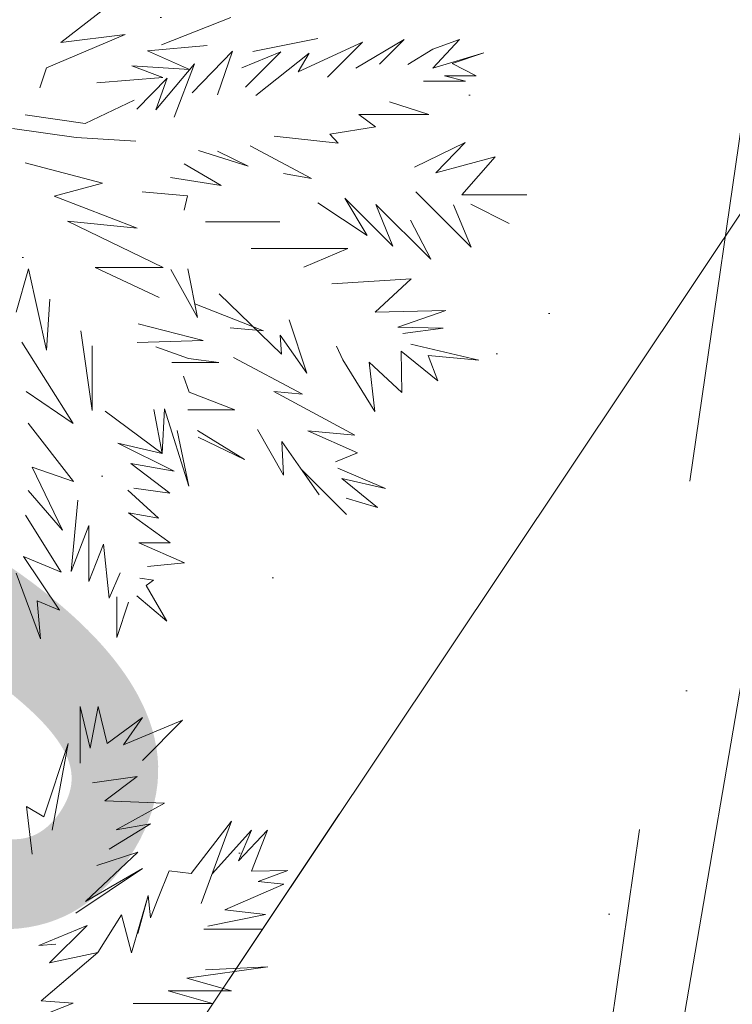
# Model space of a CAD drawing. Header units: millimetres. Extents: x 6487905018 to 6488192500, y 5882180700 to 5882375224.
# Tile 155 of 256: x 6488052832 to 6488053843, y 5882256474 to 5882257872. Entities that reach past the tile are written whole.
import ezdxf
from ezdxf.xclip import XClip

# ---------------------------------------------------------------- set-up
doc = ezdxf.new("R2010")
doc.units = ezdxf.units.MM
doc.header["$MEASUREMENT"] = 0
doc.header["$XCLIPFRAME"] = 2
for name, pattern in [('L_0_09', [2500, 2000, -500]), ('Przerywana', [2400, 1200, -1200]), ('Wipeout_Contour', [1000, 0, -1000])]:
    doc.linetypes.add(name, pattern=pattern)
for name, color, linetype, lineweight in [('drzewa_Nr_pióra__154', 94, 'Continuous', 5), ('linie plan_Nr_pióra__2', 160, 'Continuous', 25), ('przewod_telekomunikacyjny__linia__Nr_pióra__1', 7, 'Continuous', 0), ('teren zielony_Nr_pióra__157', 93, 'Continuous', 0), ('Wymiarowanie_Nr_pióra__1', 7, 'Continuous', 0), ('Zamość 06.10._2_przewod_elektroenergetyczny___projektowany_lub_w_budowie__linia____ob__projektowany_Nr_pióra__1', 7, 'Continuous', 0), ('Zamość 06.10._2_przewod_elektroenergetyczny__linia__Nr_pióra__1', 7, 'Continuous', 0)]:
    doc.layers.add(name, color=color, linetype=linetype, lineweight=lineweight)
for name, color, linetype in [('Mapa cyfrowa', 7, 'Continuous'), ('przewod_telekomunikacyjny__linia_', 7, 'Continuous'), ('Wymiarowanie', 7, 'Continuous'), ('Zamość 06.10._2_Mapa cyfrowa', 7, 'Continuous')]:
    doc.layers.add(name, color=color, linetype=linetype)
doc.styles.add('GENERATED_STYLE_2', font='txt')
doc.dimstyles.new('GENERATED_STYLE__1', dxfattribs={"dimtxt": 750, "dimasz": 570, "dimexe": 0.18, "dimexo": 0, "dimgap": 0.09, "dimtad": 1, "dimlfac": 0.001, "dimzin": 0, "dimdsep": 46, "dimtxsty": 'GENERATED_STYLE_2', "dimblk": 'ARROWHEAD_11', "dimblk1": 'ARROWHEAD_11', "dimblk2": 'ARROWHEAD_11', "dimcen": 0.09, "dimclrd": 7, "dimclre": 7, "dimclrt": 7, "dimazin": 0, "dimtfac": 1, "dimtdec": 4, "dimtmove": 2, "dimatfit": 3, "dimfxl": 0, "dimtolj": 1, "dimtzin": 0, "dimarcsym": 0})
doc.dimstyles.new('GENERATED_STYLE__9', dxfattribs={"dimtxt": 750, "dimasz": 917.874396, "dimexe": 0.18, "dimexo": 40, "dimgap": 0.09, "dimtad": 1, "dimdec": 0, "dimlfac": 0.1, "dimzin": 0, "dimdsep": 46, "dimtxsty": 'GENERATED_STYLE_2', "dimblk": 'ARROWHEAD_5', "dimblk1": 'ARROWHEAD_5', "dimblk2": 'ARROWHEAD_5', "dimcen": 0.09, "dimclrd": 7, "dimclre": 7, "dimclrt": 7, "dimazin": 0, "dimtfac": 1, "dimtdec": 4, "dimtmove": 2, "dimatfit": 3, "dimfxl": 0, "dimtolj": 1, "dimtzin": 0, "dimarcsym": 0})

# ---------------------------------------------------------------- blocks, each defined once
blk = doc.blocks.new('Rysunek_1_2')
at = {"color": 254, "linetype": 'Wipeout_Contour', "lineweight": 0, "ltscale": 70061284114.24681}
blk.add_wipeout([(6487915525.867126, 5882181505.900702), (6488146644.289524, 5882181505.900702), (6488146644.289524, 5882373115.540435), (6488107628.768834, 5882373115.540435), (6488107628.768834, 5882320263.490532), (6488101226.436201, 5882320263.490532), (6488101226.436201, 5882373115.540435), (6487915525.867126, 5882373115.540435)], dxfattribs=at).dxf.layer = 'Zamość 06.10._2_Mapa cyfrowa'
at = {"layer": 'Zamość 06.10._2_przewod_elektroenergetyczny___projektowany_lub_w_budowie__linia____ob__projektowany_Nr_pióra__1', "linetype": 'L_0_09', "flags": 128}
blk.add_lwpolyline([(6488054460, 5882297950), (6488056220, 5882299210), (6488059670, 5882297960), (6488052560, 5882248750), (6488032030.000001, 5882244930), (6488029080, 5882261360), (6488026000, 5882260550)], dxfattribs=at)
at = {"layer": 'Zamość 06.10._2_przewod_elektroenergetyczny__linia__Nr_pióra__1', "linetype": 'Continuous', "flags": 128}
blk.add_lwpolyline([(6488054980.000001, 5882298910), (6488055180, 5882298890), (6488060430, 5882297540), (6488057790, 5882279980.000001), (6488053320.000001, 5882253790), (6488052630, 5882246510), (6488043490.000001, 5882243780), (6488042680, 5882243610), (6488042060, 5882243190.000001)], dxfattribs=at)
blk = doc.blocks.new('*D48', base_point=(6488045394.921593, 5882250647.102998))
at = {"layer": 'Wymiarowanie_Nr_pióra__1', "linetype": 'Continuous'}
for points in [[(6488036623.110794, 5882257396.875629), (6488036611.692724, 5882257454.278144), (6488036579.176811, 5882257502.941647), (6488036530.513309, 5882257535.45756), (6488036473.110794, 5882257546.875629), (6488036415.70828, 5882257535.45756), (6488036367.044777, 5882257502.941647), (6488036334.528864, 5882257454.278144), (6488036323.110794, 5882257396.875629), (6488036334.528864, 5882257339.473115), (6488036367.044777, 5882257290.809612), (6488036415.70828, 5882257258.293699), (6488036473.110794, 5882257246.875629), (6488036530.513309, 5882257258.293699), (6488036579.176811, 5882257290.809612), (6488036611.692724, 5882257339.473115)], [(6488054863.783208, 5882254479.44625), (6488054852.365138, 5882254536.848765), (6488054819.849225, 5882254585.512267), (6488054771.185722, 5882254618.02818), (6488054713.783208, 5882254629.44625), (6488054656.380693, 5882254618.02818), (6488054607.717191, 5882254585.512267), (6488054575.201278, 5882254536.848765), (6488054563.783208, 5882254479.44625), (6488054575.201278, 5882254422.043736), (6488054607.717191, 5882254373.380233), (6488054656.380693, 5882254340.86432), (6488054713.783208, 5882254329.44625), (6488054771.185722, 5882254340.86432), (6488054819.849225, 5882254373.380233), (6488054852.365138, 5882254422.043736)]]:
    blk.add_hatch(color=256, dxfattribs=at).paths.add_polyline_path(points)
for p, q in [((6488036561.948439, 5882257952.316106), (6488036496.800833, 5882257544.99309)), ((6488036324.993334, 5882257420.565668), (6488036176.875874, 5882257444.255706)), ((6488054565.665748, 5882254503.136289), (6488036621.228254, 5882257373.185591)), ((6488036449.420755, 5882257248.758169), (6488036384.273149, 5882256841.435153)), ((6488054802.620852, 5882255034.886726), (6488054737.473247, 5882254627.56371)), ((6488055010.018128, 5882254432.066174), (6488054861.900668, 5882254455.756211)), ((6488054690.093169, 5882254331.32879), (6488054624.945563, 5882253924.005774))]:
    blk.add_line(p, q, dxfattribs=at)
for centre in [(6488036473.110794, 5882257396.875629), (6488054713.783208, 5882254479.44625)]:
    blk.add_circle(centre, 150, dxfattribs=at)
at = {"layer": 'Wymiarowanie_Nr_pióra__1', "insert": (6488043336.663181, 5882256451.019419), "char_height": 750, "attachment_point": 7, "rotation": 350.913025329, "style": 'GENERATED_STYLE_2'}
blk.add_mtext('\\A1;{\\fArial|b1|i0|c238|p38;18,47}', dxfattribs=at)
blk = doc.blocks.new('ARROWHEAD_11')
at = {"color": 0, "linetype": 'Continuous', "lineweight": 0}
blk.add_line((0, 0), (-1, 0), dxfattribs=at)
at = {"color": 0, "linetype": 'Continuous', "lineweight": 0, "const_width": 0.25, "flags": 128}
blk.add_lwpolyline([(-0.125, 0, 1), (0.125, 0, 1)], format="xyb", close=True, dxfattribs=at)
blk = doc.blocks.new('*D77', base_point=(6488045394.921593, 5882250647.102998))
at = {"layer": 'przewod_telekomunikacyjny__linia__Nr_pióra__1', "linetype": 'Continuous'}
blk.add_hatch(color=256, dxfattribs=at).paths.add_polyline_path([(6488057351.020344, 5882262834.607491), (6488056625.094238, 5882262197.391973), (6488057040.957753, 5882261919.79958)])
for p, q in [((6488057351.020344, 5882262834.607491), (6488056625.094238, 5882262197.391973)), ((6488057351.020344, 5882262834.607491), (6488057040.957753, 5882261919.79958)), ((6488057040.957753, 5882261919.79958), (6488056625.094238, 5882262197.391973)), ((6488056833.025996, 5882262058.595777), (6488046247.324568, 5882246200.066916)), ((6488046247.324568, 5882246200.066916), (6488053285.437386, 5882256743.923269)), ((6488049023.248511, 5882250108.702061), (6488049023.248511, 5882250608.702061)), ((6488048773.248511, 5882250358.702061), (6488049273.248511, 5882250358.702061))]:
    blk.add_line(p, q, dxfattribs=at)
at = {"layer": 'przewod_telekomunikacyjny__linia__Nr_pióra__1', "insert": (6488051112.822264, 5882253874.06099), "char_height": 750, "attachment_point": 7, "rotation": 56.276556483, "style": 'GENERATED_STYLE_2'}
blk.add_mtext('\\A1;{\\fArial|b1|i0|c238|p38;R 1\xa0500}', dxfattribs=at)
blk = doc.blocks.new('ARROWHEAD_5')
at = {"color": 0, "linetype": 'Continuous', "lineweight": 0}
blk.add_line((0, 0), (-1, 0), dxfattribs=at)
blk.add_solid([(-1, 0.2679), (0, 0), (-1, -0.2679), (-1, 0.2679)], dxfattribs=at)

msp = doc.modelspace()

# ---------------------------------------------------------------- block references
at = {"layer": 'Mapa cyfrowa', "color": 22, "linetype": 'Continuous', "lineweight": 5}
ref = msp.add_blockref('Rysunek_1_2', (0, 0), dxfattribs=at)
XClip(ref).set_block_clipping_path([(6487915525.8671264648, 5882181505.9007024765), (6488146644.2895231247, 5882181505.9007024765), (6488146644.2895231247, 5882373115.5404348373), (6488107628.7688331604, 5882373115.5404348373), (6488107628.7688331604, 5882320263.4905319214), (6488101226.4362001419, 5882320263.4905319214), (6488101226.4362001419, 5882373115.5404348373), (6487915525.8671264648, 5882373115.5404348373)])

# ---------------------------------------------------------------- next in the draw order: hatches: boundary and pattern name
at = {"layer": 'teren zielony_Nr_pióra__157', "linetype": 'Continuous'}
h = msp.add_hatch(dxfattribs=at)
h.set_pattern_fill('płyty_kamienne', color=256, style=0, pattern_type=2)
h.set_pattern_definition([(45, (6488045394.9, 5882252147.1), (-477.297, 477.297), [0, -450, 0, -675]), (110, (6488046894.9, 5882252147.1), (634.293, 230.864), [0, -330, 0, -570])])
h.paths.add_polyline_path([(6488047566.699059, 5882255932.5327), (6488045555.029326, 5882243354.950158), (6488046140.947524, 5882232527.375745, 0.2070569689), (6488048206.599371, 5882228254.370432, 0.0243137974), (6488049407.91275, 5882227454.239101, 0.0023663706), (6488049528.889167, 5882227382.669014), (6488050419.958063, 5882227639.987889), (6488050422.409745, 5882227655.31354), (6488050730.000001, 5882229610.000001), (6488051058.251553, 5882231630.009551), (6488051118.989788, 5882232009.688929), (6488053911.431513, 5882249465.456784), (6488055989.23284, 5882262453.952582), (6488056194.365236, 5882263736.503895), (6488052143.069927, 5882263733.65154), (6488050824.942152, 5882255492.308228, 0.0532631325)])

# ---------------------------------------------------------------- next in the draw order: linework, layer by layer
at = {"layer": 'drzewa_Nr_pióra__154', "linetype": 'Continuous'}
for p, q in [((6488052890.492292, 5882257839.787417), (6488052965.505826, 5882257897.807575)), ((6488053033.395718, 5882257836.601438), (6488053131.50404, 5882257875.032421)), ((6488052981.596752, 5882257851.058001), (6488052870.133772, 5882257803.605495)), ((6488052890.492292, 5882257839.787417), (6488052981.596752, 5882257851.058001)), ((6488053162.804806, 5882257827.023497), (6488053255.129241, 5882257845.348386)), ((6488053318.636625, 5882257840.220762), (6488053227.052131, 5882257798.079243)), ((6488053268.802011, 5882257790.386148), (6488053318.636625, 5882257840.220762)), ((6488053377.679809, 5882257844.012527), (6488053308.886374, 5882257803.386482)), ((6488053342.470572, 5882257808.803288), (6488053377.679809, 5882257844.012527)), ((6488053418.305853, 5882257803.386482), (6488053456.130581, 5882257844.103855)), ((6488053456.130581, 5882257844.103855), (6488053418.393635, 5882257830.069797)), ((6488053013.314012, 5882257828.022034), (6488053098.121646, 5882257835.527198)), ((6488053072.722445, 5882257801.356607), (6488053013.314012, 5882257828.022034)), ((6488053076.625659, 5882257768.473475), (6488053134.092887, 5882257827.489018)), ((6488053134.092887, 5882257827.489018), (6488053112.798004, 5882257765.468842)), ((6488053202.753779, 5882257826.375783), (6488053147.197194, 5882257803.985792)), ((6488053152.451183, 5882257776.495733), (6488053202.753779, 5882257826.375783)), ((6488053242.899561, 5882257824.759141), (6488053166.966063, 5882257764.38548)), ((6488053227.052131, 5882257798.079243), (6488053242.899561, 5882257824.759141)), ((6488053418.393635, 5882257830.069797), (6488053382.869888, 5882257808.672393)), ((6488053490.891051, 5882257825.053705), (6488053418.305853, 5882257803.386482)), ((6488053445.741368, 5882257810.014288), (6488053490.891051, 5882257825.053705)), ((6488052870.133772, 5882257803.605495), (6488052860.485445, 5882257775.608248)), ((6488053034.879273, 5882257790.070508), (6488052991.119717, 5882257806.678282)), ((6488052991.119717, 5882257806.678282), (6488053072.722445, 5882257801.356607)), ((6488053080.051059, 5882257809.41218), (6488053025.270078, 5882257744.204044)), ((6488053050.990582, 5882257733.940446), (6488053080.051059, 5882257809.41218)), ((6488053480.057439, 5882257792.534504), (6488053445.741368, 5882257810.014288)), ((6488052941.287365, 5882257782.647524), (6488053034.879273, 5882257790.070508)), ((6488053041.010122, 5882257789.222461), (6488052998.342862, 5882257745.064068)), ((6488053025.270078, 5882257744.204044), (6488053041.010122, 5882257789.222461)), ((6488053404.888639, 5882257784.845218), (6488053464.890383, 5882257784.845218)), ((6488053464.890383, 5882257784.845218), (6488053434.978424, 5882257792.534504)), ((6488053434.978424, 5882257792.534504), (6488053480.057439, 5882257792.534504)), ((6488052994.511362, 5882257757.940845), (6488052924.82993, 5882257724.519753)), ((6488053356.876938, 5882257755.631065), (6488053412.889047, 5882257737.301451)), ((6488052924.82993, 5882257724.519753), (6488052839.563234, 5882257737.21315)), ((6488053412.889047, 5882257737.301451), (6488053313.21982, 5882257737.301451)), ((6488053313.21982, 5882257737.301451), (6488053336.94352, 5882257720.102185)), ((6488052912.124391, 5882257704.825281), (6488052821.492875, 5882257717.780381)), ((6488053336.94352, 5882257720.102185), (6488053272.045044, 5882257709.7924)), ((6488052996.716577, 5882257699.808719), (6488052912.124391, 5882257704.825281)), ((6488053283.771461, 5882257696.808161), (6488053192.972807, 5882257706.988469)), ((6488053272.045044, 5882257709.7924), (6488053283.771461, 5882257696.808161)), ((6488053085.713975, 5882257686.383476), (6488053156.426942, 5882257664.017105)), ((6488053156.426942, 5882257664.017105), (6488053112.798004, 5882257685.300116)), ((6488053158.965218, 5882257693.066989), (6488053246.263257, 5882257646.560618)), ((6488053464.465397, 5882257697.590583), (6488053392.195901, 5882257662.739915)), ((6488053422.621028, 5882257654.669179), (6488053464.465397, 5882257697.590583)), ((6488053506.662478, 5882257677.344142), (6488053422.621028, 5882257654.669179)), ((6488053459.486866, 5882257623.429156), (6488053506.662478, 5882257677.344142)), ((6488052839.713331, 5882257668.951365), (6488052949.386294, 5882257640.056331)), ((6488053118.1137, 5882257636.695397), (6488053065.30093, 5882257667.587691)), ((6488053046.138647, 5882257648.140192), (6488053118.1137, 5882257636.695397)), ((6488053246.263257, 5882257646.560618), (6488053206.229461, 5882257653.649467)), ((6488052949.386294, 5882257640.056331), (6488052880.8368, 5882257621.465587)), ((6488052880.8368, 5882257621.465587), (6488052998.71868, 5882257576.34453)), ((6488053070.110686, 5882257622.263045), (6488053005.702408, 5882257627.922072)), ((6488053065.301236, 5882257601.757333), (6488053070.110686, 5882257622.263045)), ((6488053325.148092, 5882257565.96964), (6488053293.248996, 5882257618.936241)), ((6488053293.248996, 5882257618.936241), (6488053361.765956, 5882257550.419281)), ((6488053393.983278, 5882257627.592559), (6488053472.622699, 5882257548.953138)), ((6488053551.591633, 5882257623.429156), (6488053459.486866, 5882257623.429156)), ((6488053255.059215, 5882257612.196868), (6488053325.148092, 5882257565.96964)), ((6488053361.765956, 5882257550.419281), (6488053337.535961, 5882257609.805264)), ((6488053337.535961, 5882257609.805264), (6488053415.287273, 5882257532.053952)), ((6488053472.622699, 5882257548.953138), (6488053447.83971, 5882257609.271458)), ((6488053472.379889, 5882257610.436375), (6488053526.880598, 5882257582.992918)), ((6488053526.880598, 5882257582.992918), (6488053472.379889, 5882257610.436375)), ((6488053415.287273, 5882257532.053952), (6488053386.825198, 5882257587.543647)), ((6488052998.71868, 5882257576.34453), (6488052899.557281, 5882257585.896672)), ((6488052899.557281, 5882257585.896672), (6488053035.512292, 5882257520.158497)), ((6488053095.560717, 5882257585.239375), (6488053201.144229, 5882257585.239375)), ((6488053297.741911, 5882257547.049594), (6488053160.707991, 5882257547.049594)), ((6488053235.387749, 5882257520.831785), (6488053297.741911, 5882257547.049594)), ((6488052826.674427, 5882257456.725354), (6488052844.502677, 5882257518.608127)), ((6488052844.502677, 5882257518.608127), (6488052870.122594, 5882257402.713703)), ((6488053035.512292, 5882257520.158497), (6488052938.870291, 5882257520.158497)), ((6488052938.870291, 5882257520.158497), (6488053029.697706, 5882257477.851357)), ((6488053084.07768, 5882257449.410342), (6488053046.640324, 5882257517.279021)), ((6488053070.656412, 5882257518.308577), (6488053084.07768, 5882257449.410342)), ((6488053387.60022, 5882257504.366898), (6488053274.775136, 5882257497.199003)), ((6488053336.511037, 5882257457.04942), (6488053387.60022, 5882257504.366898)), ((6488052870.122594, 5882257402.713703), (6488052874.799422, 5882257475.319668)), ((6488053203.682801, 5882257397.193599), (6488053115.008141, 5882257483.04768)), ((6488053178.040071, 5882257430.270697), (6488053080.344584, 5882257468.574229)), ((6488053437.022289, 5882257459.437743), (6488053336.511037, 5882257457.04942)), ((6488053368.543195, 5882257435.462228), (6488053437.022289, 5882257459.437743)), ((6488053092.343664, 5882257416.748528), (6488053000.251701, 5882257440.290015)), ((6488053130.72503, 5882257434.558386), (6488053178.040071, 5882257430.270697)), ((6488053214.622975, 5882257445.958997), (6488053239.37956, 5882257370.042431)), ((6488053433.151811, 5882257434.13438), (6488053368.543195, 5882257435.462228)), ((6488053375.52844, 5882257426.387815), (6488053433.151811, 5882257434.13438)), ((6488052918.620794, 5882257430.216437), (6488052934.56458, 5882257317.162088)), ((6488053239.37956, 5882257370.042431), (6488053201.830753, 5882257424.0847)), ((6488053201.830753, 5882257424.0847), (6488053203.682801, 5882257397.193599)), ((6488052908.010094, 5882257298.790136), (6488052834.722015, 5882257414.508589)), ((6488052934.56458, 5882257317.162088), (6488052934.56458, 5882257408.892445)), ((6488052998.77583, 5882257413.668247), (6488053092.343664, 5882257416.748528)), ((6488053071.340758, 5882257390.877248), (6488053025.172129, 5882257407.520514)), ((6488053290.638251, 5882257388.981085), (6488053281.413394, 5882257408.432755)), ((6488053483.654975, 5882257388.533864), (6488053387.170515, 5882257411.263793)), ((6488053114.799099, 5882257385.226579), (6488053071.340758, 5882257390.877248)), ((6488053233.376893, 5882257340.538183), (6488053135.418359, 5882257392.49208)), ((6488053373.395693, 5882257401.623728), (6488053374.121473, 5882257342.621943)), ((6488053373.395693, 5882257401.623728), (6488053425.247074, 5882257359.329913)), ((6488053425.247074, 5882257359.329913), (6488053411.768329, 5882257395.273237)), ((6488053411.768329, 5882257395.273237), (6488053483.654975, 5882257388.533864)), ((6488053047.717375, 5882257385.226579), (6488053114.799099, 5882257385.226579)), ((6488053335.931692, 5882257315.66445), (6488053290.638251, 5882257388.981085)), ((6488053374.121473, 5882257342.621943), (6488053327.784381, 5882257385.781965)), ((6488053327.784381, 5882257385.781965), (6488053335.931692, 5882257315.66445)), ((6488053072.286144, 5882257343.245242), (6488053064.651239, 5882257365.926625)), ((6488052840.962175, 5882257344.306786), (6488052908.010094, 5882257298.790136)), ((6488053137.307389, 5882257318.213284), (6488053072.286144, 5882257343.245242)), ((6488053307.773846, 5882257282.104059), (6488053192.787167, 5882257344.216425)), ((6488053192.787167, 5882257344.216425), (6488053233.376893, 5882257340.538183)), ((6488053034.344744, 5882257256.416207), (6488052953.285061, 5882257316.226064)), ((6488053022.217255, 5882257318.840824), (6488053034.344744, 5882257256.416207)), ((6488053034.344744, 5882257256.416207), (6488053037.512677, 5882257319.465416)), ((6488053037.512677, 5882257319.465416), (6488053071.785706, 5882257209.615005)), ((6488053070.503886, 5882257318.213284), (6488053137.307389, 5882257318.213284)), ((6488052908.143533, 5882257216.462317), (6488052844.082255, 5882257299.065623)), ((6488053071.785706, 5882257209.615005), (6488053055.313851, 5882257288.726412)), ((6488053150.996268, 5882257247.490764), (6488053084.269178, 5882257288.929169)), ((6488053085.395282, 5882257279.402516), (6488053150.996268, 5882257247.490764)), ((6488053169.239172, 5882257290.350382), (6488053206.415573, 5882257225.237909)), ((6488053311.276611, 5882257257.376399), (6488053240.836402, 5882257288.16993)), ((6488053240.836402, 5882257288.16993), (6488053307.773846, 5882257282.104059)), ((6488052971.29756, 5882257271.115196), (6488053034.344744, 5882257256.416207)), ((6488053051.020817, 5882257231.139374), (6488052971.29756, 5882257271.115196)), ((6488053206.415573, 5882257225.237909), (6488053204.037483, 5882257273.325212)), ((6488053204.037483, 5882257273.325212), (6488053257.046031, 5882257197.675434)), ((6488053279.94872, 5882257244.420472), (6488053311.276611, 5882257257.376399)), ((6488053045.092336, 5882257199.92789), (6488052989.758353, 5882257242.145308)), ((6488052989.758353, 5882257242.145308), (6488053051.020817, 5882257231.139374)), ((6488052892.79008, 5882257147.457972), (6488052849.741965, 5882257236.99442)), ((6488052849.741965, 5882257236.99442), (6488052908.143533, 5882257216.462317)), ((6488053257.046031, 5882257197.675434), (6488053231.97448, 5882257233.455649)), ((6488053231.97448, 5882257233.455649), (6488053295.640442, 5882257169.789687)), ((6488053351.11397, 5882257206.570789), (6488053283.446956, 5882257235.488083)), ((6488053339.881681, 5882257179.613297), (6488053289.277349, 5882257220.600768)), ((6488053289.277349, 5882257220.600768), (6488053351.11397, 5882257206.570789)), ((6488052844.121042, 5882257203.698648), (6488052892.79008, 5882257147.457972)), ((6488053029.166928, 5882257164.447317), (6488052985.358893, 5882257204.16303)), ((6488052993.984371, 5882257207.203957), (6488053045.092336, 5882257199.92789)), ((6488052914.28406, 5882257189.862818), (6488052904.923819, 5882257088.460213)), ((6488053295.370395, 5882257192.766583), (6488053339.881681, 5882257179.613297)), ((6488052890.590138, 5882257087.50853), (6488052840.081659, 5882257168.523778)), ((6488053045.331045, 5882257129.275216), (6488052986.140342, 5882257171.884122)), ((6488052986.140342, 5882257171.884122), (6488053029.166928, 5882257164.447317)), ((6488052904.923819, 5882257088.460213), (6488052929.983681, 5882257153.957394)), ((6488052929.983681, 5882257153.957394), (6488052929.983681, 5882257074.419852)), ((6488052929.983681, 5882257074.419852), (6488052950.906292, 5882257127.498415)), ((6488052950.906292, 5882257127.498415), (6488052958.763311, 5882257050.630022)), ((6488053001.063179, 5882257129.425419), (6488053045.331045, 5882257129.275216)), ((6488053065.81384, 5882257100.987276), (6488053001.063179, 5882257129.425419)), ((6488052888.34368, 5882257033.593545), (6488052837.072291, 5882257109.91719)), ((6488052837.072291, 5882257109.91719), (6488052890.590138, 5882257087.50853)), ((6488053013.263908, 5882257095.814564), (6488053065.81384, 5882257100.987276)), ((6488052826.933496, 5882257086.430886), (6488052861.386189, 5882256993.157306)), ((6488052958.763311, 5882257050.630022), (6488052974.357355, 5882257086.97909)), ((6488053021.989504, 5882257076.420159), (6488053002.257074, 5882257079.229398)), ((6488053011.601854, 5882257068.869529), (6488053021.989504, 5882257076.420159)), ((6488053040.647305, 5882257018.258409), (6488053011.601854, 5882257068.869529)), ((6488052861.386189, 5882256993.157306), (6488052856.893272, 5882257047.072291)), ((6488052856.893272, 5882257047.072291), (6488052888.34368, 5882257033.593545)), ((6488052969.715371, 5882256995.216559), (6488052969.715371, 5882257052.938042)), ((6488052986.269995, 5882257045.293272), (6488052969.715371, 5882256995.216559)), ((6488052998.174391, 5882257053.976015), (6488053040.647305, 5882257018.258409)), ((6488052917.864942, 5882256816.505404), (6488052917.864942, 5882256896.841305)), ((6488052917.864942, 5882256896.841305), (6488052931.88276, 5882256837.853993)), ((6488052931.88276, 5882256837.853993), (6488052943.105313, 5882256896.841305)), ((6488052943.105313, 5882256896.841305), (6488052956.129609, 5882256844.574189)), ((6488053006.027491, 5882256881.529877), (6488052956.129609, 5882256844.574189)), ((6488052979.466925, 5882256842.720328), (6488053006.027491, 5882256881.529877)), ((6488053063.132965, 5882256877.464408), (6488052979.466925, 5882256842.720328)), ((6488053006.238832, 5882256820.570276), (6488053063.132965, 5882256877.464408)), ((6488052900.66354, 5882256844.47615), (6488052866.379027, 5882256740.311203)), ((6488052877.807079, 5882256721.544381), (6488052900.66354, 5882256844.47615)), ((6488052998.782444, 5882256797.444197), (6488052935.066343, 5882256788.534657)), ((6488052952.634069, 5882256763.317532), (6488052998.782444, 5882256797.444197)), ((6488053037.456537, 5882256759.807384), (6488052952.634069, 5882256763.317532)), ((6488052866.379027, 5882256740.311203), (6488052841.435344, 5882256755.23921)), ((6488052841.435344, 5882256755.23921), (6488052849.392288, 5882256687.160869)), ((6488052968.760671, 5882256722.112901), (6488053037.456537, 5882256759.807384)), ((6488053132.350687, 5882256734.113582), (6488053075.441883, 5882256659.809142)), ((6488053089.667991, 5882256617.29778), (6488053132.350687, 5882256734.113582)), ((6488052958.830517, 5882256694.66011), (6488053017.498578, 5882256730.561525)), ((6488053017.498578, 5882256730.561525), (6488052968.760671, 5882256722.112901)), ((6488053161.011711, 5882256721.617602), (6488053105.14178, 5882256659.647099)), ((6488053183.476289, 5882256721.617602), (6488053142.666327, 5882256677.884004)), ((6488053142.666327, 5882256677.884004), (6488053161.011711, 5882256721.617602)), ((6488053161.181849, 5882256663.042807), (6488053183.476289, 5882256721.617602)), ((6488052925.400272, 5882256620.266699), (6488052999.585119, 5882256690.060182)), ((6488052999.585119, 5882256690.060182), (6488052941.401781, 5882256671.212766)), ((6488052911.782611, 5882256603.542007), (6488053006.024961, 5882256667.221726)), ((6488053006.024961, 5882256667.221726), (6488052925.400272, 5882256620.266699)), ((6488053212.562354, 5882256664.189952), (6488053161.181849, 5882256663.042807)), ((6488053170.540468, 5882256648.748189), (6488053212.562354, 5882256664.189952)), ((6488053043.987313, 5882256663.836419), (6488053028.4782, 5882256624.671481)), ((6488053075.441883, 5882256659.809142), (6488053043.987313, 5882256663.836419)), ((6488053123.013524, 5882256608.386415), (6488053206.867816, 5882256644.909242)), ((6488053206.867816, 5882256644.909242), (6488053170.540468, 5882256648.748189)), ((6488052990.654292, 5882256547.06646), (6488053014.136358, 5882256628.619828)), ((6488053014.136358, 5882256628.619828), (6488052999.809682, 5882256574.615084)), ((6488053017.491325, 5882256596.926487), (6488053014.136358, 5882256628.619828)), ((6488053028.4782, 5882256624.671481), (6488053017.491325, 5882256596.926487)), ((6488053181.047298, 5882256601.930016), (6488053123.013524, 5882256608.386415)), ((6488052942.849521, 5882256547.533031), (6488052976.244651, 5882256601.047584)), ((6488052976.244651, 5882256601.047584), (6488052990.654292, 5882256547.06646)), ((6488053099.194743, 5882256585.211923), (6488053181.047298, 5882256601.930016)), ((6488052927.61726, 5882256586.153147), (6488052859.293339, 5882256557.837261)), ((6488052874.372201, 5882256532.908088), (6488052927.61726, 5882256586.153147)), ((6488053093.25486, 5882256580.652824), (6488053175.033383, 5882256580.652824)), ((6488052859.293339, 5882256557.837261), (6488052883.398302, 5882256559.393247)), ((6488052862.251838, 5882256479.264569), (6488052942.849521, 5882256547.533031)), ((6488052942.849521, 5882256547.533031), (6488052874.372201, 5882256532.908088)), ((6488053068.983086, 5882256511.355352), (6488053184.019215, 5882256527.439472)), ((6488053184.019215, 5882256527.439472), (6488053095.797724, 5882256522.957243)), ((6488052862.251838, 5882256479.264569), (6488052913.413282, 5882256522.449482)), ((6488052913.413282, 5882256522.449482), (6488052862.251838, 5882256479.264569)), ((6488053132.350687, 5882256493.238823), (6488053068.983086, 5882256511.355352)), ((6488053105.393194, 5882256475.52407), (6488053042.593266, 5882256493.238823)), ((6488053042.593266, 5882256493.238823), (6488053132.350687, 5882256493.238823)), ((6488052809.596594, 5882256437.339961), (6488052907.704915, 5882256475.770945)), ((6488052907.704915, 5882256475.770945), (6488052862.251838, 5882256479.264569)), ((6488052992.987928, 5882256475.52407), (6488053105.393194, 5882256475.52407))]:
    msp.add_line(p, q, dxfattribs=at)
at = {"layer": 'linie plan_Nr_pióra__2', "linetype": 'Przerywana'}
msp.add_arc((6488049023.248511, 5882250358.702061), 15000, 355.9747496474, 89.7571800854, dxfattribs=at)

# ---------------------------------------------------------------- next in the draw order: dimensions: what is measured, and where the dimension line sits
at = {"layer": 'przewod_telekomunikacyjny__linia_', "linetype": 'Continuous'}
dim = msp.add_radius_dim(center=(6488049023.248511, 5882250358.702061), mpoint=(6488057351.020344, 5882262834.607491), dimstyle='GENERATED_STYLE__9', dxfattribs=at)
dim.commit()
dim.dimension.update_dxf_attribs({"geometry": '*D77', "text_midpoint": (6488051798.354351, 5882255576.513194), "dimtype": 164, "text_rotation": 56.276556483})
at = {"layer": 'Wymiarowanie', "linetype": 'Continuous'}
dim = msp.add_linear_dim(base=(6488036473.110794, 5882257396.875629), p1=(6488054713.78321, 5882254479.44626), p2=(6488037093.05036, 5882261272.929874), angle=170.913025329, dimstyle='GENERATED_STYLE__1', dxfattribs=at)
dim.commit()
dim.dimension.update_dxf_attribs({"geometry": '*D48', "text_midpoint": (6488044662.081496, 5882256618.796999), "dimtype": 160, "text_rotation": 350.913025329})

doc.saveas('drawing.dxf')
